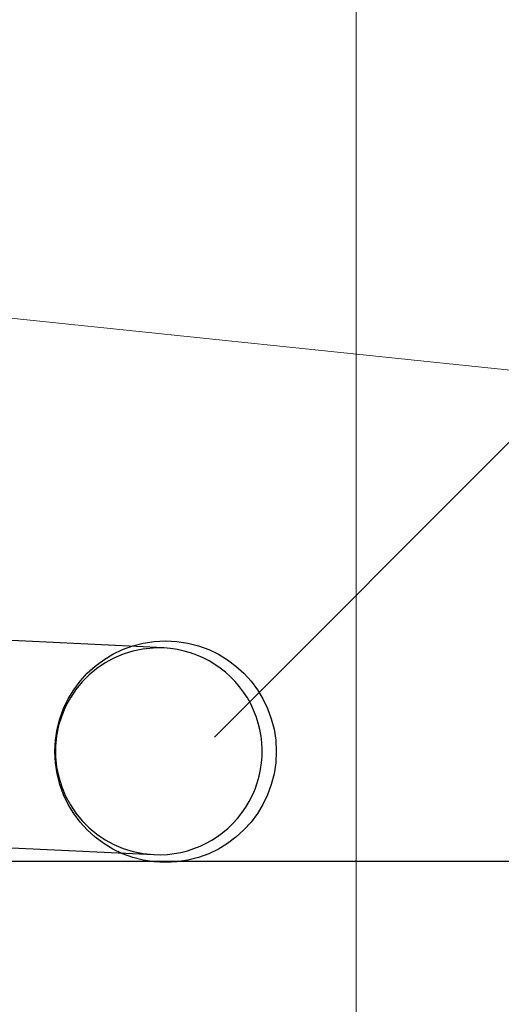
# Model space of a CAD drawing. Header units: millimetres. Extents: x -24674 to 2959, y -2716 to 20653.
# Tile 85 of 161: x -11795 to -11503, y 9328 to 9923. Entities that reach past the tile are written whole.
import ezdxf

# ---------------------------------------------------------------- set-up
doc = ezdxf.new("R2010")
doc.units = ezdxf.units.MM
doc.header["$MEASUREMENT"] = 0
doc.linetypes.add('Wipeout_Contour', pattern=[1000, 0, -1000])
for name, color, linetype in [('9._POHLED ZÁPADNÍ_1_Kóty - SP', 7, 'Continuous'), ('9._POHLED ZÁPADNÍ_1_Nové_3D prvky fasada stavajici', 7, 'Continuous'), ('9._POHLED ZÁPADNÍ_1_Nové_Popis', 7, 'Continuous'), ('9._POHLED ZÁPADNÍ_1_Nové_Výplně - Povrchové', 7, 'Continuous'), ('9._POHLED ZÁPADNÍ_1_Nové_Výplně – Řezové', 7, 'Continuous'), ('9._POHLED ZÁPADNÍ_1_Nové_VÝTAH VAR 1', 7, 'Continuous')]:
    doc.layers.add(name, color=color, linetype=linetype)

msp = doc.modelspace()

# ---------------------------------------------------------------- linework, layer by layer
at = {"layer": '9._POHLED ZÁPADNÍ_1_Nové_3D prvky fasada stavajici', "color": 1, "linetype": 'Continuous', "lineweight": 25}
for p, q in [((-11707.37, 9543.55), (-12952.58, 9603.81)), ((-11707.37, 9543.55), (-12952.58, 9603.81)), ((-12958.62, 9478.96), (-11713.42, 9418.69)), ((-12958.62, 9478.96), (-11713.42, 9418.69))]:
    msp.add_line(p, q, dxfattribs=at)
at = {"layer": '9._POHLED ZÁPADNÍ_1_Nové_3D prvky fasada stavajici', "color": 1, "linetype": 'Continuous', "lineweight": 25, "flags": 128}
msp.add_lwpolyline([(-11713.42, 9418.69, 1), (-11707.37, 9543.55, 1)], format="xyb", close=True, dxfattribs=at)
msp.add_lwpolyline([(-11713.42, 9418.69, 1), (-11707.37, 9543.55, 1)], format="xyb", close=True, dxfattribs=at)
msp.add_lwpolyline([(-11713.42, 9418.69, 1), (-11707.37, 9543.55, 1)], format="xyb", close=True, dxfattribs=at)
at = {"layer": '9._POHLED ZÁPADNÍ_1_Nové_VÝTAH VAR 1', "color": 1, "linetype": 'Continuous', "lineweight": 25}
msp.add_line((-12842.41, 9414.66), (-11131.41, 9414.66), dxfattribs=at)

# ---------------------------------------------------------------- wipeouts: each hides what was drawn before it
at = {"color": 254, "linetype": 'Wipeout_Contour', "lineweight": 0, "ltscale": 60244.559125}
msp.add_wipeout([(-12642.62, 9234.92), (-11148.39, 9084.17), (-11132.33, 9243.36), (-12626.56, 9394.11)], dxfattribs=at).dxf.layer = '9._POHLED ZÁPADNÍ_1_Nové_Výplně - Povrchové'

# ---------------------------------------------------------------- next in the draw order: wipeouts: each hides what was drawn before it
at = {"color": 254, "linetype": 'Wipeout_Contour', "lineweight": 0, "ltscale": 64672.322899}
msp.add_wipeout([(-10946.75, 9064.83), (-15713.33, 9547.8), (-15763.74, 9050.35), (-10944.59, 8562.05)], dxfattribs=at).dxf.layer = '9._POHLED ZÁPADNÍ_1_Nové_Výplně - Povrchové'

# ---------------------------------------------------------------- next in the draw order: wipeouts: each hides what was drawn before it
at = {"color": 254, "linetype": 'Wipeout_Contour', "lineweight": 0, "ltscale": 74181.028328}
msp.add_wipeout([(-20313.53, 10008.83), (-11130.91, 9082.41), (-11114.85, 9241.6), (-20310.73, 10169.36)], dxfattribs=at).dxf.layer = '9._POHLED ZÁPADNÍ_1_Nové_Výplně – Řezové'

# ---------------------------------------------------------------- next in the draw order: linework, layer by layer
at = {"layer": '9._POHLED ZÁPADNÍ_1_Kóty - SP', "color": 154, "linetype": 'Continuous', "lineweight": 13}
for p, q in [((-11591.1, 9038.96), (-11591.1, 11357.99)), ((-15650.18, 10143.69), (-10883.3, 9647.53))]:
    msp.add_line(p, q, dxfattribs=at)
at = {"layer": '9._POHLED ZÁPADNÍ_1_Nové_Popis', "color": 1, "linetype": 'Continuous', "lineweight": 25}
msp.add_line((-11475.14, 9691.31), (-11676.77, 9489.68), dxfattribs=at)
at = {"layer": '9._POHLED ZÁPADNÍ_1_Nové_VÝTAH VAR 1', "color": 1, "linetype": 'Continuous', "lineweight": 25}
msp.add_circle((-11706.28, 9480.92), 66.93, dxfattribs=at)

doc.saveas('drawing.dxf')
